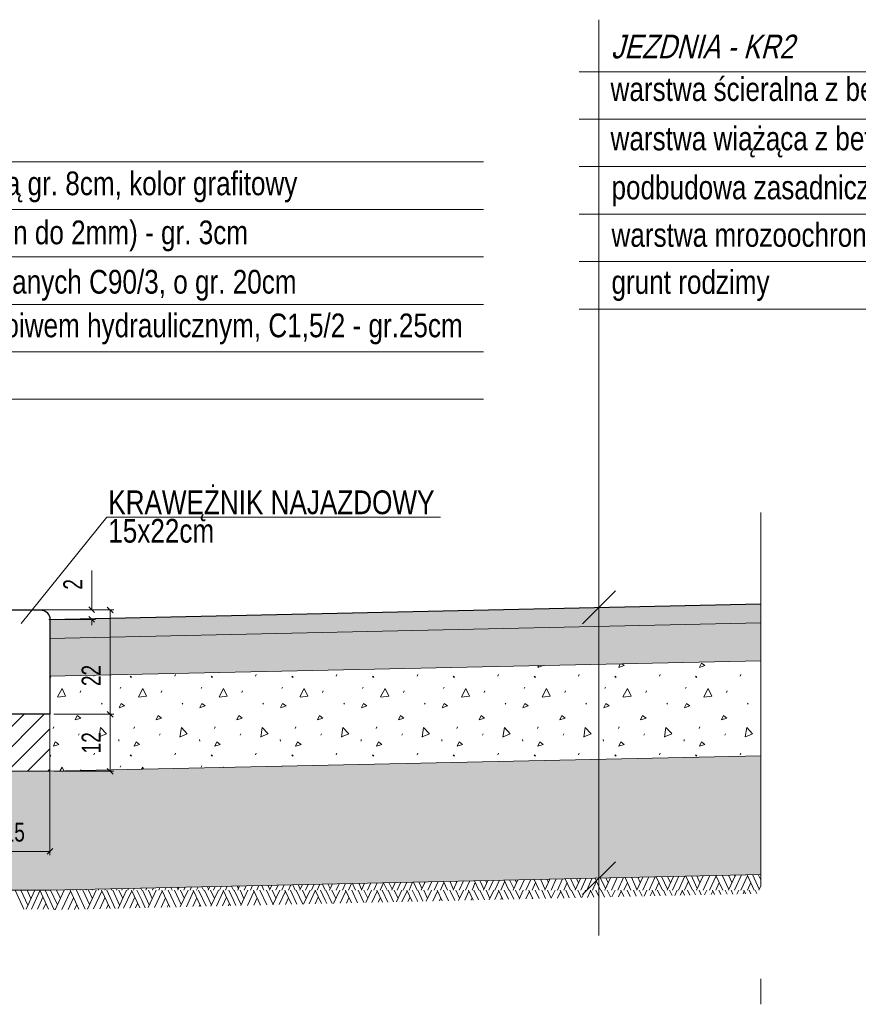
# Model space of a CAD drawing. Header units: centimetres. Extents: x 18523 to 20440, y 3406 to 4072.
# Tile 12 of 14: x 19887 to 20063, y 3657 to 3864. Entities that reach past the tile are written whole.
import ezdxf
from ezdxf.enums import TextEntityAlignment as Align

# ---------------------------------------------------------------- set-up
doc = ezdxf.new("R2010")
doc.units = ezdxf.units.CM
doc.header["$MEASUREMENT"] = 0
doc.linetypes.add('DGN Style 2', pattern=[49.10012, 29.460072, -19.640048])
doc.layers.get('Defpoints').update_dxf_attribs({"lineweight": 0})
for name, color, linetype, lineweight in [('ARANŻACJA', 7, 'Continuous', 0), ('M_opisy', 7, 'Continuous', 0), ('OPISY', 7, 'Continuous', 0), ('RYNNY', 7, 'Continuous', 0), ('WYMIAROWANIE', 7, 'Continuous', 0), ('ŻELBET', 7, 'Continuous', 0)]:
    doc.layers.add(name, color=color, linetype=linetype, lineweight=lineweight)
doc.styles.add('Style-Arial Narrow', font='ARIALN.TTF')
doc.styles.add('Style-Arial Narrow I 0.26180', font='ARIALN.TTF', dxfattribs={"oblique": 14.999978})
doc.styles.add('Style-arialn', font='arialn.shx')
doc.dimstyles.get("Standard").update_dxf_attribs({"dimtxt": 9999.96, "dimasz": 9999.96, "dimexe": 4999.98, "dimexo": 4999.98, "dimgap": 4999.98, "dimtad": 0, "dimtih": 1, "dimtoh": 1, "dimdec": 0, "dimlfac": 0.01, "dimzin": 11, "dimdsep": 46, "dimtxsty": 'Style-arialn', "dimblk": 'TerminatorOpen_0.5', "dimcen": 9, "dimadec": 4, "dimazin": 3, "dimtfac": 1, "dimtdec": 0, "dimtofl": 0, "dimtmove": 0, "dimatfit": 1, "dimldrblk": 'TerminatorOpen_0.5', "dimfxl": 1, "dimfrac": 2, "dimtolj": 1, "dimtzin": 11, "dimarcsym": 0})

# ---------------------------------------------------------------- blocks, each defined once
blk = doc.blocks.new('_Oblique')
at = {"color": 0, "linetype": 'ByBlock', "lineweight": -2}
blk.add_line((0.5, 0.5), (-0.5, -0.5), dxfattribs=at)
blk = doc.blocks.new('*D26')
at = {"layer": 'Defpoints', "color": 0, "linetype": 'Continuous', "lineweight": 13, "transparency": 16777216}
for p in [(19893.06, 3718.01), (19905.76, 3718.01), (19893.06, 3706)]:
    blk.add_point(p, dxfattribs=at)
at = {"layer": 'WYMIAROWANIE', "color": 7, "linetype": 'Continuous', "lineweight": 0, "transparency": 16777216}
for p, q in [((19893.86, 3718.01), (19906.56, 3718.01)), ((19893.86, 3706), (19906.56, 3706))]:
    blk.add_line(p, q, dxfattribs=at)
at = {"layer": 'WYMIAROWANIE', "color": 0, "linetype": 'Continuous', "lineweight": 0, "transparency": 16777216}
blk.add_line((19905.76, 3706), (19905.76, 3718.01), dxfattribs=at)
at = {"layer": 'WYMIAROWANIE', "color": 0, "linetype": 'Continuous', "lineweight": 0, "transparency": 16777216, "xscale": 1.2, "yscale": 1.2, "zscale": 1.2}
for p, rotation in [((19905.76, 3718.01), 90), ((19905.76, 3706), 270)]:
    blk.add_blockref('_Oblique', p, dxfattribs=dict(at, rotation=rotation))
at = {"layer": 'WYMIAROWANIE', "color": 0, "linetype": 'Continuous', "lineweight": 0, "transparency": 16777216, "insert": (19901.75, 3712.01), "char_height": 4, "attachment_point": 5, "rotation": 90, "style": 'Style-Arial Narrow'}
blk.add_mtext('\\A1;\\H1x;\\W0.875;12', dxfattribs=at)
blk = doc.blocks.new('TerminatorOpen_0.5')
at = {"color": 0, "linetype": 'ByBlock', "lineweight": -2}
for q in [(-1, 0.25), (-1, 0), (-1, -0.25)]:
    blk.add_line((0, 0), q, dxfattribs=at)
blk = doc.blocks.new('*D25')
at = {"layer": 'Defpoints', "color": 0, "linetype": 'Continuous', "lineweight": 13, "transparency": 16777216}
for p in [(19889.06, 3740.01), (19905.76, 3740.01), (19893.06, 3718.01)]:
    blk.add_point(p, dxfattribs=at)
at = {"layer": 'WYMIAROWANIE', "color": 7, "linetype": 'Continuous', "lineweight": 0, "transparency": 16777216}
for p, q in [((19889.86, 3740.01), (19906.56, 3740.01)), ((19893.86, 3718.01), (19906.56, 3718.01))]:
    blk.add_line(p, q, dxfattribs=at)
at = {"layer": 'WYMIAROWANIE', "color": 0, "linetype": 'Continuous', "lineweight": 0, "transparency": 16777216}
blk.add_line((19905.76, 3718.01), (19905.76, 3740.01), dxfattribs=at)
at = {"layer": 'WYMIAROWANIE', "color": 0, "linetype": 'Continuous', "lineweight": 0, "transparency": 16777216, "xscale": 1.2, "yscale": 1.2, "zscale": 1.2}
for p, rotation in [((19905.76, 3740.01), 90), ((19905.76, 3718.01), 270)]:
    blk.add_blockref('_Oblique', p, dxfattribs=dict(at, rotation=rotation))
at = {"layer": 'WYMIAROWANIE', "color": 0, "linetype": 'Continuous', "lineweight": 0, "transparency": 16777216, "insert": (19901.75, 3726.18), "char_height": 4, "attachment_point": 5, "rotation": 90, "style": 'Style-Arial Narrow'}
blk.add_mtext('\\A1;\\H1x;\\W0.875;22', dxfattribs=at)
blk = doc.blocks.new('*D30')
at = {"layer": 'Defpoints', "color": 0, "linetype": 'Continuous', "lineweight": 13, "transparency": 16777216}
for p in [(19878.06, 3714.01), (19893.06, 3714.01), (19893.06, 3689.12)]:
    blk.add_point(p, dxfattribs=at)
at = {"layer": 'WYMIAROWANIE', "color": 7, "linetype": 'Continuous', "lineweight": 0, "transparency": 16777216}
for p, q in [((19878.06, 3713.21), (19878.06, 3688.32)), ((19893.06, 3713.21), (19893.06, 3688.32))]:
    blk.add_line(p, q, dxfattribs=at)
at = {"layer": 'WYMIAROWANIE', "color": 0, "linetype": 'Continuous', "lineweight": 0, "transparency": 16777216}
blk.add_line((19878.06, 3689.12), (19893.06, 3689.12), dxfattribs=at)
at = {"layer": 'WYMIAROWANIE', "color": 0, "linetype": 'Continuous', "lineweight": 0, "transparency": 16777216, "xscale": 1.2, "yscale": 1.2, "zscale": 1.2, "rotation": 180}
blk.add_blockref('_Oblique', (19878.06, 3689.12), dxfattribs=at)
at = {"layer": 'WYMIAROWANIE', "color": 0, "linetype": 'Continuous', "lineweight": 0, "transparency": 16777216, "xscale": 1.2, "yscale": 1.2, "zscale": 1.2}
blk.add_blockref('_Oblique', (19893.06, 3689.12), dxfattribs=at)
at = {"layer": 'WYMIAROWANIE', "color": 0, "linetype": 'Continuous', "lineweight": 0, "transparency": 16777216, "insert": (19885.56, 3693.16), "char_height": 4, "attachment_point": 5, "style": 'Style-Arial Narrow'}
blk.add_mtext('\\A1;\\H1x;\\W0.875;15', dxfattribs=at)
blk = doc.blocks.new('*D33')
at = {"layer": 'Defpoints', "color": 0, "linetype": 'Continuous', "lineweight": 13, "transparency": 16777216}
for p in [(19888.59, 3740.02), (19901.89, 3740.02), (19892.06, 3738.01)]:
    blk.add_point(p, dxfattribs=at)
at = {"layer": 'WYMIAROWANIE', "color": 0, "linetype": 'Continuous', "lineweight": 0, "transparency": 16777216}
for p, q in [((19901.89, 3740.02), (19901.89, 3748.33)), ((19901.89, 3738.01), (19901.89, 3736.81))]:
    blk.add_line(p, q, dxfattribs=at)
at = {"layer": 'WYMIAROWANIE', "color": 7, "linetype": 'Continuous', "lineweight": 0, "transparency": 16777216}
for p, q in [((19889.39, 3740.02), (19902.69, 3740.02)), ((19892.86, 3738.01), (19902.69, 3738.01))]:
    blk.add_line(p, q, dxfattribs=at)
at = {"layer": 'WYMIAROWANIE', "color": 0, "linetype": 'Continuous', "lineweight": 0, "transparency": 16777216, "xscale": 1.2, "yscale": 1.2, "zscale": 1.2}
for p, rotation in [((19901.89, 3740.02), 270), ((19901.89, 3738.01), 90)]:
    blk.add_blockref('_Oblique', p, dxfattribs=dict(at, rotation=rotation))
at = {"layer": 'WYMIAROWANIE', "color": 0, "linetype": 'Continuous', "lineweight": 0, "transparency": 16777216, "insert": (19897.88, 3745.38), "char_height": 4, "attachment_point": 5, "rotation": 90, "style": 'Style-Arial Narrow'}
blk.add_mtext('\\A1;\\H1x;\\W0.875;2', dxfattribs=at)

msp = doc.modelspace()

# ---------------------------------------------------------------- hatches: boundary and pattern name
at = {"layer": 'RYNNY', "linetype": 'Continuous', "lineweight": 0}
h = msp.add_hatch(dxfattribs=at)
h.set_pattern_fill('HATCH', scale=0.1, style=0, pattern_type=2)
h.set_pattern_definition([(45, (19885.753, 3733.09), (-2.12132, 2.12132), [])])
h.paths.add_polyline_path([(19863.06, 3706.01), (19863.06, 3730.34), (19878.06, 3730.01), (19878.06, 3718.01), (19893.06, 3718.01), (19893.06, 3706)])
at = {"layer": 'WYMIAROWANIE', "linetype": 'Continuous', "lineweight": 0}
h = msp.add_hatch(dxfattribs=at)
h.set_pattern_fill('CONCR3', style=0, pattern_type=2)
h.set_pattern_definition([(303.49734, (19894.34398, 3739.457), (-3.82640012, 6.0707254), [0.025946, -24.24012]), (66.74427, (19894.74678, 3739.76985), (-1.91320012, -4.04715016), [0.035456, -24.192336]), (66.74427, (19894.18575, 3738.35645), (-1.91320012, -4.04715016), [0.035433, -24.19236]), (66.74427, (19893.85846, 3738.77365), (-1.91320012, -4.04715016), [0.03541, -24.192382]), (275.99696, (19894.71353, 3738.68332), (-1.91319966, 16.18860022), [0.032575, -18.279816]), (66.74427, (19893.8944, 3739.68715), (-1.91320012, -4.04715016), [0.035433, -24.19236]), (66.74427, (19893.3118, 3738.92112), (-1.91320012, -4.04715016), [0.0354, -24.192392]), (303.49734, (19893.25063, 3740.02825), (-3.82640012, 6.0707254), [0.025925, -24.24014]), (303.49734, (19894.959, 3740.03647), (-3.82640012, 6.0707254), [0.02596, -24.240106]), (303.49734, (19893.49188, 3739.64513), (-3.82640012, 6.0707254), [0.025925, -24.24014]), (303.49734, (19894.35748, 3738.84335), (-3.82640012, 6.0707254), [0.025946, -24.24012]), (303.49734, (19893.84663, 3739.16265), (-3.82640012, 6.0707254), [0.02594, -24.240127]), (303.49734, (19893.36415, 3738.58792), (-3.82640012, 6.0707254), [0.025925, -24.24014]), (303.49734, (19894.769, 3739.41808), (-3.82640012, 6.0707254), [0.02596, -24.240106])])
h.paths.add_polyline_path([(19893.06, 3738.01), (19893.07, 3734.01), (20042.81, 3737.28), (20042.81, 3741.28)], flags=0)
h = msp.add_hatch(dxfattribs=at)
h.set_pattern_fill('CONCR2', style=0, pattern_type=2)
h.set_pattern_definition([(64.1865, (19894.34382, 3735.96476), (-3.9999998, -7.3506), [0.246224, -36.49795]), (323.0654, (19894.45104, 3736.18642), (-24.00000025, 18.3764999), [0.22122, -54.825435]), (197.0285, (19894.6279, 3736.0535), (-4, 6e-07), [0.29758, -12.25264]), (82.25285, (19895.6, 3735.05136), (-3.9999995, -25.7271), [0.51236, -29.16088]), (314.05126, (19895.6691, 3735.55905), (-3.99999984, 3.6753002), [0.45819, -45.565]), (204.6746, (19895.9877, 3735.2297), (-4, -3.6753), [0.417925, -8.38593]), (61.4461, (19893.4096, 3737.159), (-4, -3.6753), [0.51238, -7.85609]), (293.52535, (19893.6545, 3737.6091), (-4, 7.3505995), [0.4525, -19.589845]), (184.7748, (19893.83515, 3737.19423), (-39.99999995, -3.6753003), [0.41811, -43.73512]), (303.14486, (19895.7185, 3736.83046), (-8.0000002, 11.0258998), [0.06404, -21.88353]), (66.47465, (19896.713, 3737.603), (-4, -11.0259005), [0.08756, -19.95479]), (66.47465, (19895.3277, 3734.1132), (-4, -11.0259005), [0.08747, -19.95488]), (66.47465, (19894.5196, 3735.1432), (-4, -11.0259005), [0.08756, -19.95479]), (276.21132, (19896.61622, 3735.97856), (-1e-07, -3.6753005), [0.08039, -36.88963]), (66.47465, (19894.6084, 3737.3988), (-4, -11.0259005), [0.08747, -19.95488]), (66.47465, (19893.1699, 3735.5073), (-4, -11.0259005), [0.08752, -19.95483]), (64.1865, (19893.18762, 3734.57486), (-3.9999998, -7.3506), [0.24627, -36.497906]), (323.0654, (19893.29486, 3734.79656), (-24.00000025, 18.3764999), [0.22131, -54.82535]), (197.0285, (19893.4718, 3734.6636), (-4, 6e-07), [0.29766, -12.252555]), (64.1865, (19896.65092, 3736.59956), (-3.9999998, -7.3506), [0.24622, -36.49795]), (323.0654, (19896.75814, 3736.82122), (-24.00000025, 18.3764999), [0.22122, -54.825435]), (197.0285, (19896.935, 3736.6883), (-4, 6e-07), [0.29758, -12.25264]), (303.14486, (19893.9765, 3734.28696), (-8.0000002, 11.0258998), [0.06404, -21.88353]), (304.2242, (19896.78032, 3734.51296), (-11.9999997, 18.3765), [0.0641, -35.49573])])
h.paths.add_polyline_path([(19893.07, 3734.01), (19893.06, 3726.01), (20042.81, 3729.28), (20042.81, 3737.28)], flags=0)
h = msp.add_hatch(dxfattribs=at)
h.set_pattern_fill('CONCRT', style=0, pattern_type=2)
h.set_pattern_definition([(65.009, (19898.3601, 3733.4122), (-17.015, -33.1852), [0.9851, -200.3872]), (322.8208, (19898.7763, 3734.305), (-85.075, 66.3704), [0.8989, -191.3008]), (198.007, (19899.4925, 3733.762), (-34.03, -16.5926), [1.1851, -52.489]), (81.6658, (19903.385, 3729.7584), (-17.015, -99.5556), [2.0496, -115.3382]), (312.9914, (19903.682, 3731.7864), (-153.135, 165.926), [1.8162, -247.7115]), (203.9059, (19904.9204, 3730.4579), (-153.135001, -66.370399), [1.65204, -203.0761]), (62.8545, (19894.6235, 3738.189), (-17.015, -16.5926), [2.0497, -35.2433]), (294.5015, (19895.5587, 3740.0131), (-17.015, 33.1852), [1.8496, -162.262]), (185.0662, (19896.3258, 3738.33), (-17.015, -4e-07), [1.6727, -186.22636]), (303.127, (19903.8588, 3736.8749), (-85.075, 132.7408), [0.2562, -217.6865]), (66.2754, (19907.837, 3739.965), (-34.03, -82.963), [0.3499, -126.5201]), (66.2754, (19902.296, 3726.0056), (-34.03, -82.963), [0.3499, -126.5201]), (66.2754, (19899.0635, 3730.126), (-34.03, -82.963), [0.3499, -126.5201]), (276.5002, (19907.5086, 3729.2337), (-2e-07, -16.5926), [0.3216, -149.978]), (66.2754, (19899.4187, 3739.1482), (-34.03, -82.963), [0.3499, -126.5201]), (66.2754, (19893.6644, 3731.5823), (-34.03, -82.963), [0.3499, -126.5201]), (65.009, (19893.7355, 3727.8526), (-17.015, -33.1852), [0.9851, -200.3872]), (322.8208, (19894.1517, 3728.7454), (-85.075, 66.3704), [0.8989, -191.3008]), (198.007, (19894.868, 3728.202), (-34.03, -16.5926), [1.1851, -52.489]), (65.009, (19907.5885, 3735.9513), (-17.015, -33.1852), [0.9851, -200.3872]), (322.8208, (19908.0047, 3736.8441), (-85.075, 66.3704), [0.8989, -191.3008]), (198.007, (19908.721, 3736.301), (-34.03, -16.5926), [1.1851, -52.489]), (303.127, (19893.0602, 3742.5172), (-85.075, 132.7408), [0.2562, -217.6865]), (303.127, (19909.9331, 3742.5982), (-85.075, 132.7408), [0.2562, -217.6865])])
h.paths.add_polyline_path([(19893.06, 3726.01), (19893.06, 3706), (20042.81, 3709.27), (20042.81, 3729.28)], flags=0)
h = msp.add_hatch(dxfattribs=at)
h.set_pattern_fill('CONCR3', style=0, pattern_type=2)
h.set_pattern_definition([(303.49734, (19730.64957, 3711.16495), (-7.65279968, 12.14144997), [0.05189, -48.48024]), (66.74427, (19731.45517, 3711.79065), (-3.82640024, -8.0943003), [0.07091, -48.38467]), (66.74427, (19730.33312, 3708.96385), (-3.82640024, -8.0943003), [0.070866, -48.38472]), (66.74427, (19729.67852, 3709.79825), (-3.82640024, -8.0943003), [0.07082, -48.384764]), (275.99696, (19731.38867, 3709.6176), (-3.8264003, 32.3772003), [0.06515, -36.55963]), (66.74427, (19729.75042, 3711.62525), (-3.82640024, -8.0943003), [0.070866, -48.38472]), (66.74427, (19728.58522, 3710.0932), (-3.82640024, -8.0943003), [0.0708, -48.384784]), (303.49734, (19728.46287, 3712.30745), (-7.65279968, 12.14144997), [0.05185, -48.48028]), (303.49734, (19731.87962, 3712.3239), (-7.65279968, 12.14144997), [0.05192, -48.48021]), (303.49734, (19728.94537, 3711.5412), (-7.65279968, 12.14144997), [0.05185, -48.48028]), (303.49734, (19730.67657, 3709.93765), (-7.65279968, 12.14144997), [0.05189, -48.48024]), (303.49734, (19729.65487, 3710.57625), (-7.65279968, 12.14144997), [0.05188, -48.480254]), (303.49734, (19728.68992, 3709.4268), (-7.65279968, 12.14144997), [0.05185, -48.48028]), (303.49734, (19731.49962, 3711.0871), (-7.65279968, 12.14144997), [0.05192, -48.48021])])
h.paths.add_polyline_path([(19728.08, 3708.28), (19863.06, 3705.33), (19863.06, 3706.01), (19893.06, 3706), (20042.81, 3709.27), (20042.81, 3684.26), (19893.06, 3680.99), (19863.06, 3680.99), (19728.08, 3683.94)], flags=0)

# ---------------------------------------------------------------- linework, layer by layer
at = {"layer": 'ARANŻACJA', "color": 7, "linetype": 'Continuous', "lineweight": 0}
for p, q in [((20008.74, 3671.38), (20008.74, 3864.34)), ((20004.56, 3853.38), (20244.87, 3853.38)), ((20004.56, 3843.38), (20244.87, 3843.38)), ((19749.12, 3834.37), (19984.39, 3834.37)), ((20004.56, 3833.38), (20244.87, 3833.38)), ((19749.12, 3824.37), (19984.39, 3824.37)), ((20004.56, 3823.38), (20244.87, 3823.38)), ((19749.12, 3814.37), (19984.39, 3814.37)), ((20004.56, 3813.38), (20244.87, 3813.38)), ((19749.12, 3804.37), (19984.39, 3804.37)), ((20004.56, 3803.38), (20244.87, 3803.38)), ((19749.12, 3794.37), (19984.39, 3794.37)), ((19749.12, 3784.37), (19984.39, 3784.37))]:
    msp.add_line(p, q, dxfattribs=at)
at = {"layer": 'ARANŻACJA', "color": 7, "linetype": 'Continuous', "lineweight": 30, "ltscale": 100}
for p, q in [((20012.19, 3743.99), (20005.29, 3737.09)), ((20012.19, 3686.93), (20005.29, 3680.03))]:
    msp.add_line(p, q, dxfattribs=at)
at = {"layer": 'OPISY', "color": 7, "linetype": 'Continuous', "lineweight": 30, "ltscale": 100}
for p, q in [((19878.06, 3740.01), (19891.06, 3740.01)), ((19893.06, 3738.01), (19893.06, 3718.01)), ((19893.06, 3718.01), (19878.06, 3718.01))]:
    msp.add_line(p, q, dxfattribs=at)
at = {"layer": 'OPISY', "color": 7, "linetype": 'Continuous', "lineweight": 30, "ltscale": 100, "extrusion": (0, 0, -1)}
msp.add_arc((-19891.06, 3738.01), 2, 90, 180, dxfattribs=at)
at = {"layer": 'RYNNY', "color": 7, "linetype": 'Continuous', "lineweight": 13, "ltscale": 100}
for p, q in [((19893.07, 3734.01), (20042.81, 3737.28)), ((19893.06, 3726.01), (20042.81, 3729.28)), ((19893.06, 3706), (20042.81, 3709.27)), ((19893.06, 3680.99), (20042.81, 3684.26)), ((19893.06, 3680.99), (19863.06, 3680.99))]:
    msp.add_line(p, q, dxfattribs=at)
at = {"layer": 'RYNNY', "color": 7, "linetype": 'Continuous', "lineweight": 13, "flags": 128}
msp.add_lwpolyline([(19863.06, 3706.01), (19863.06, 3730.34), (19878.06, 3730.01), (19878.06, 3718.01), (19893.06, 3718.01), (19893.06, 3706)], close=True, dxfattribs=at)
at = {"layer": 'WYMIAROWANIE', "color": 7, "linetype": 'Continuous', "lineweight": 0}
for p, q in [((20023.08, 3680.99), (20024.41, 3683.86)), ((20024.24, 3680.99), (20025.57, 3683.89)), ((20025.51, 3680.99), (20026.84, 3683.92)), ((20028.42, 3680.99), (20027.07, 3683.92)), ((20028.42, 3683.48), (20028.2, 3683.95)), ((20029.31, 3680.99), (20030.7, 3684)), ((20030.02, 3682.52), (20029.34, 3683.97)), ((20030.64, 3683.86), (20030.58, 3684)), ((20030.7, 3680.99), (20032.11, 3684.03)), ((20032.02, 3680.99), (20033.42, 3684.01)), ((20034.82, 3680.99), (20033.39, 3684.06)), ((20036.09, 3681.12), (20034.72, 3684.09)), ((20036.03, 3680.99), (20037.49, 3684.15)), ((20036.75, 3682.57), (20036.04, 3684.12)), ((20037.36, 3683.92), (20037.26, 3684.14)), ((20037.32, 3680.99), (20038.79, 3684.18)), ((20038.64, 3680.99), (20040.03, 3684.01)), ((20041.44, 3680.99), (20039.94, 3684.2)), ((20042.49, 3681.14), (20041.06, 3684.23)), ((20042.81, 3683.13), (20042.3, 3684.25)), ((19928.82, 3680.99), (19929.18, 3681.78)), ((19930.05, 3680.99), (19930.42, 3681.81)), ((19931.73, 3680.99), (19931.35, 3681.83)), ((19932.76, 3681.28), (19932.49, 3681.86)), ((19932.63, 3680.99), (19933.03, 3681.87)), ((19934.01, 3680.99), (19934.43, 3681.9)), ((19935.34, 3680.99), (19935.77, 3681.93)), ((19936.65, 3680.99), (19937.09, 3681.96)), ((19938.14, 3680.99), (19937.68, 3681.97)), ((19939.41, 3681.12), (19939, 3682)), ((19939.35, 3680.99), (19939.82, 3682.02)), ((19940.63, 3680.99), (19941.12, 3682.04)), ((19941.96, 3680.99), (19942.45, 3682.07)), ((19943.31, 3680.99), (19943.82, 3682.1)), ((19944.76, 3680.99), (19944.23, 3682.11)), ((19945.81, 3681.14), (19945.34, 3682.14)), ((19945.74, 3680.99), (19946.27, 3682.16)), ((19946.89, 3680.99), (19947.44, 3682.18)), ((19948.16, 3680.99), (19948.71, 3682.21)), ((19949.38, 3680.99), (19949.95, 3682.24)), ((19951.07, 3680.99), (19950.49, 3682.25)), ((19952.1, 3681.28), (19951.63, 3682.27)), ((19951.97, 3680.99), (19952.57, 3682.29)), ((19953.35, 3680.99), (19953.97, 3682.32)), ((19954.68, 3680.99), (19955.31, 3682.35)), ((19955.99, 3680.99), (19956.63, 3682.38)), ((19957.47, 3680.99), (19956.82, 3682.39)), ((19958.74, 3681.12), (19958.14, 3682.42)), ((19958.68, 3680.99), (19959.35, 3682.44)), ((19959.97, 3680.99), (19960.65, 3682.47)), ((19961.29, 3680.99), (19961.99, 3682.5)), ((19962.65, 3680.99), (19963.35, 3682.53)), ((19964.09, 3680.99), (19963.37, 3682.53)), ((19965.14, 3681.14), (19964.49, 3682.55)), ((19965.07, 3680.99), (19965.81, 3682.58)), ((19965.77, 3682.48), (19965.72, 3682.58)), ((19966.23, 3680.99), (19966.97, 3682.61)), ((19967.5, 3680.99), (19968.25, 3682.64)), ((19968.72, 3680.99), (19969.48, 3682.66)), ((19970.41, 3680.99), (19969.63, 3682.67)), ((19971.43, 3681.28), (19970.77, 3682.69)), ((19971.3, 3680.99), (19972.1, 3682.72)), ((19972.01, 3682.52), (19971.92, 3682.72)), ((19972.69, 3680.99), (19973.5, 3682.75)), ((19974.01, 3680.99), (19974.84, 3682.78)), ((19975.33, 3680.99), (19976.06, 3682.6)), ((19976.81, 3680.99), (19975.97, 3682.81)), ((19978.08, 3681.12), (19977.29, 3682.83)), ((19978.02, 3680.99), (19978.89, 3682.87)), ((19978.74, 3682.57), (19978.61, 3682.86)), ((19979.31, 3680.99), (19980.19, 3682.9)), ((19980.63, 3680.99), (19981.52, 3682.93)), ((19981.99, 3680.99), (19982.69, 3682.55)), ((19983.43, 3680.99), (19982.51, 3682.95)), ((19984.48, 3681.14), (19983.63, 3682.97)), ((19984.41, 3680.99), (19985.34, 3683.01)), ((19985.1, 3682.48), (19984.86, 3683)), ((19985.56, 3680.99), (19986.51, 3683.04)), ((19986.83, 3680.99), (19987.78, 3683.06)), ((19988.06, 3680.99), (19988.89, 3682.83)), ((19989.75, 3680.99), (19988.78, 3683.09)), ((19990.77, 3681.28), (19989.92, 3683.11)), ((19990.64, 3680.99), (19991.64, 3683.15)), ((19991.35, 3682.52), (19991.06, 3683.13)), ((19992.02, 3680.99), (19993.04, 3683.18)), ((19993.35, 3680.99), (19994.38, 3683.21)), ((19994.66, 3680.99), (19995.4, 3682.6)), ((19996.15, 3680.99), (19995.11, 3683.22)), ((19997.42, 3681.12), (19996.43, 3683.25)), ((19997.36, 3680.99), (19998.42, 3683.3)), ((19998.08, 3682.57), (19997.75, 3683.28)), ((19998.64, 3680.99), (19999.72, 3683.32)), ((19999.97, 3680.99), (20001.05, 3683.35)), ((20001.32, 3680.99), (20002.03, 3682.55)), ((20002.77, 3680.99), (20001.65, 3683.37)), ((20003.82, 3681.14), (20002.77, 3683.39)), ((20003.75, 3680.99), (20004.87, 3683.44)), ((20004.44, 3682.48), (20004.01, 3683.42)), ((20004.9, 3680.99), (20006.04, 3683.46)), ((20006.17, 3680.99), (20007.31, 3683.49)), ((20007.4, 3680.99), (20008.23, 3682.83)), ((20009.08, 3680.99), (20007.92, 3683.5)), ((20009.08, 3683.48), (20009.06, 3683.53)), ((20010.11, 3681.28), (20009.08, 3683.48)), ((20009.98, 3680.99), (20011.17, 3683.57)), ((20010.68, 3682.52), (20010.2, 3683.55)), ((20011.36, 3680.99), (20012.58, 3683.6)), ((20012.69, 3680.99), (20013.91, 3683.63)), ((20014, 3680.99), (20014.73, 3682.6)), ((20015.48, 3680.99), (20014.25, 3683.64)), ((20016.75, 3681.12), (20015.57, 3683.67)), ((20016.7, 3680.99), (20017.96, 3683.72)), ((20017.42, 3682.57), (20016.9, 3683.7)), ((20017.98, 3680.99), (20019.26, 3683.75)), ((20019.31, 3680.99), (20020.58, 3683.78)), ((20020.66, 3680.99), (20021.37, 3682.55)), ((20022.1, 3680.99), (20020.8, 3683.78)), ((20023.16, 3681.14), (20021.92, 3683.81)), ((20023.78, 3682.48), (20023.15, 3683.84)), ((20026.73, 3680.99), (20027.57, 3682.83)), ((20029.44, 3681.28), (20028.42, 3683.48)), ((20033.34, 3680.99), (20034.07, 3682.6)), ((20040, 3680.99), (20040.7, 3682.55)), ((20042.42, 3680.99), (20042.81, 3681.85)), ((19887.56, 3676.99), (19885.71, 3680.98)), ((19888.42, 3677.82), (19886.96, 3680.98)), ((19888.03, 3676.99), (19889.87, 3680.99)), ((19889.07, 3679.22), (19888.26, 3680.98)), ((19889.18, 3676.99), (19890.95, 3680.84)), ((19892.76, 3676.99), (19890.91, 3680.98)), ((19893.06, 3678.82), (19892.07, 3680.98)), ((19894.66, 3677.87), (19893.2, 3680.98)), ((19893.95, 3680.99), (19893.96, 3681.01)), ((19894.18, 3676.82), (19896.1, 3680.98)), ((19895.28, 3679.21), (19894.47, 3680.98)), ((19895.34, 3680.99), (19895.36, 3681.05)), ((19895.58, 3676.86), (19897.4, 3680.76)), ((19896.67, 3680.99), (19896.7, 3681.07)), ((19899.18, 3676.94), (19897.3, 3680.98)), ((19897.98, 3680.99), (19898.03, 3681.1)), ((19900.5, 3676.97), (19898.64, 3680.98)), ((19899.46, 3680.99), (19899.4, 3681.13)), ((19901.39, 3677.91), (19899.98, 3680.98)), ((19900.67, 3680.99), (19900.75, 3681.16)), ((19900.73, 3681.12), (19900.71, 3681.16)), ((19900.97, 3676.98), (19902.82, 3680.98)), ((19902, 3679.26), (19901.22, 3680.98)), ((19901.96, 3680.99), (19902.05, 3681.19)), ((19902.27, 3677.01), (19904, 3680.75)), ((19903.28, 3680.99), (19903.39, 3681.22)), ((19905.73, 3677.09), (19903.9, 3680.98)), ((19904.64, 3680.99), (19904.76, 3681.25)), ((19906.84, 3677.12), (19905.04, 3680.98)), ((19906.08, 3680.99), (19905.95, 3681.28)), ((19907.75, 3677.82), (19906.3, 3680.98)), ((19907.13, 3681.14), (19907.06, 3681.3)), ((19907.06, 3680.99), (19907.2, 3681.3)), ((19907.43, 3677.13), (19909.21, 3680.99)), ((19908.4, 3679.22), (19907.6, 3680.98)), ((19908.22, 3680.99), (19908.37, 3681.33)), ((19908.59, 3677.16), (19910.29, 3680.84)), ((19909.48, 3680.99), (19909.65, 3681.36)), ((19911.98, 3677.23), (19910.25, 3680.98)), ((19910.71, 3680.99), (19910.89, 3681.38)), ((19912.4, 3678.82), (19911.4, 3680.98)), ((19912.4, 3680.99), (19912.2, 3681.41)), ((19914, 3677.87), (19912.54, 3680.98)), ((19913.29, 3680.99), (19913.5, 3681.44)), ((19913.42, 3681.28), (19913.35, 3681.44)), ((19913.73, 3677.28), (19915.44, 3680.98)), ((19914.62, 3679.21), (19913.81, 3680.98)), ((19914.68, 3680.99), (19914.9, 3681.47)), ((19915.13, 3677.31), (19916.74, 3680.76)), ((19916, 3680.99), (19916.24, 3681.5)), ((19918.31, 3677.38), (19916.64, 3680.98)), ((19917.31, 3680.99), (19917.56, 3681.53)), ((19919.63, 3677.41), (19917.98, 3680.98)), ((19918.8, 3680.99), (19918.54, 3681.55)), ((19920.73, 3677.91), (19919.32, 3680.98)), ((19920.07, 3681.12), (19919.86, 3681.58)), ((19920.01, 3680.99), (19920.29, 3681.59)), ((19920.52, 3677.43), (19922.16, 3680.98)), ((19921.34, 3679.26), (19920.56, 3680.98)), ((19921.29, 3680.99), (19921.58, 3681.62)), ((19921.82, 3677.46), (19923.34, 3680.75)), ((19922.62, 3680.99), (19922.92, 3681.65)), ((19924.86, 3677.53), (19923.24, 3680.98)), ((19923.98, 3680.99), (19924.29, 3681.68)), ((19925.97, 3677.56), (19924.38, 3680.98)), ((19925.42, 3680.99), (19925.09, 3681.69)), ((19927.09, 3677.82), (19925.63, 3680.98)), ((19926.47, 3681.14), (19926.2, 3681.72)), ((19926.4, 3680.99), (19926.74, 3681.73)), ((19927.74, 3679.22), (19926.93, 3680.98)), ((19926.97, 3677.58), (19928.55, 3680.99)), ((19927.55, 3680.99), (19927.9, 3681.76)), ((19928.14, 3677.61), (19929.63, 3680.84)), ((19931.11, 3677.68), (19929.59, 3680.98)), ((19931.73, 3678.82), (19930.74, 3680.98)), ((19933.33, 3677.87), (19931.88, 3680.98)), ((19933.95, 3679.21), (19933.15, 3680.98)), ((19933.27, 3677.73), (19934.78, 3680.98)), ((19934.68, 3677.76), (19936.07, 3680.76)), ((19937.44, 3677.82), (19935.97, 3680.98)), ((19938.76, 3677.86), (19937.31, 3680.98)), ((19940.07, 3677.91), (19938.66, 3680.98)), ((19940.67, 3679.26), (19939.9, 3680.98)), ((19940.06, 3677.89), (19941.5, 3680.98)), ((19941.36, 3677.92), (19942.68, 3680.75)), ((19943.99, 3677.98), (19942.58, 3680.98)), ((19945.1, 3678), (19943.72, 3680.98)), ((19946.33, 3678.03), (19944.97, 3680.98)), ((19947.08, 3679.22), (19946.27, 3680.98)), ((19946.52, 3678.03), (19947.88, 3680.99)), ((19947.69, 3678.06), (19948.97, 3680.84)), ((19950.25, 3678.12), (19948.92, 3680.98)), ((19951.07, 3678.82), (19950.08, 3680.98)), ((19952.53, 3678.17), (19951.22, 3680.98)), ((19953.29, 3679.21), (19952.48, 3680.98)), ((19952.82, 3678.18), (19954.11, 3680.98)), ((19954.22, 3678.21), (19955.41, 3680.76)), ((19956.57, 3678.27), (19955.31, 3680.98)), ((19957.89, 3678.3), (19956.65, 3680.98)), ((19959.21, 3678.33), (19957.99, 3680.98)), ((19960.01, 3679.26), (19959.23, 3680.98)), ((19959.61, 3678.34), (19960.83, 3680.98)), ((19960.91, 3678.37), (19962.02, 3680.75)), ((19963.12, 3678.42), (19961.91, 3680.98)), ((19964.23, 3678.45), (19963.05, 3680.98)), ((19965.46, 3678.47), (19964.31, 3680.98)), ((19966.41, 3679.22), (19965.61, 3680.98)), ((19966.06, 3678.49), (19967.22, 3680.99)), ((19967.23, 3678.51), (19968.3, 3680.84)), ((19969.38, 3678.56), (19968.26, 3680.98)), ((19970.41, 3678.82), (19969.41, 3680.98)), ((19971.66, 3678.62), (19970.55, 3680.98)), ((19972.63, 3679.21), (19971.82, 3680.98)), ((19972.36, 3678.63), (19973.45, 3680.98)), ((19973.77, 3678.67), (19974.75, 3680.76)), ((19975.7, 3678.71), (19974.65, 3680.98)), ((19977.03, 3678.74), (19975.99, 3680.98)), ((19978.35, 3678.77), (19977.33, 3680.98)), ((19979.35, 3679.26), (19978.57, 3680.98)), ((19979.16, 3678.79), (19980.17, 3680.98)), ((19980.46, 3678.82), (19981.35, 3680.75)), ((19982.25, 3678.86), (19981.25, 3680.98)), ((19983.36, 3678.89), (19982.39, 3680.98)), ((19984.6, 3678.92), (19983.65, 3680.98)), ((19985.75, 3679.22), (19984.94, 3680.98)), ((19985.61, 3678.94), (19986.56, 3680.99)), ((19986.78, 3678.97), (19987.64, 3680.84)), ((19988.51, 3679.01), (19987.6, 3680.98)), ((19989.65, 3679.03), (19988.75, 3680.98)), ((19990.79, 3679.06), (19989.89, 3680.98)), ((19991.97, 3679.21), (19991.16, 3680.98)), ((19991.91, 3679.09), (19992.79, 3680.98)), ((19993.32, 3679.12), (19994.09, 3680.76)), ((19994.84, 3679.15), (19993.98, 3680.98)), ((19996.16, 3679.18), (19995.33, 3680.98)), ((19997.48, 3679.22), (19996.67, 3680.98)), ((19998.69, 3679.26), (19997.91, 3680.98)), ((19998.7, 3679.24), (19999.51, 3680.98)), ((20000, 3679.27), (20000.69, 3680.75)), ((20001.37, 3679.31), (20000.59, 3680.98)), ((20002.49, 3679.33), (20001.73, 3680.98)), ((20003.73, 3679.36), (20002.98, 3680.98)), ((20005.01, 3679.39), (20004.28, 3680.98)), ((20005.16, 3679.39), (20005.9, 3680.99)), ((20006.32, 3679.42), (20006.98, 3680.84)), ((20007.64, 3679.45), (20006.93, 3680.98)), ((20008.78, 3679.48), (20008.09, 3680.98)), ((20009.92, 3679.5), (20009.23, 3680.98)), ((20011.15, 3679.53), (20010.5, 3680.98)), ((20011.46, 3679.54), (20012.12, 3680.98)), ((20012.87, 3679.57), (20013.42, 3680.76)), ((20013.97, 3679.6), (20013.32, 3680.98)), ((20015.29, 3679.63), (20014.66, 3680.98)), ((20016.61, 3679.66), (20016, 3680.98)), ((20017.83, 3679.69), (20017.24, 3680.98)), ((20018.25, 3679.7), (20018.84, 3680.98)), ((20019.55, 3679.73), (20020.03, 3680.75)), ((20020.5, 3679.75), (20019.93, 3680.98)), ((20021.63, 3679.77), (20021.07, 3680.98)), ((20022.86, 3679.8), (20022.32, 3680.98)), ((20024.14, 3679.83), (20023.62, 3680.98)), ((20024.7, 3679.85), (20025.23, 3680.99)), ((20025.87, 3679.87), (20026.31, 3680.84)), ((20026.77, 3679.89), (20026.27, 3680.98)), ((20027.91, 3679.92), (20027.42, 3680.98)), ((20029.05, 3679.95), (20028.56, 3680.98)), ((20030.29, 3679.97), (20029.83, 3680.98)), ((20031, 3679.99), (20031.46, 3680.98)), ((20032.41, 3680.02), (20032.76, 3680.76)), ((20033.1, 3680.04), (20032.66, 3680.98)), ((20034.42, 3680.07), (20034, 3680.98)), ((20035.75, 3680.1), (20035.34, 3680.98)), ((20036.97, 3680.13), (20036.58, 3680.98)), ((20037.8, 3680.15), (20038.18, 3680.98)), ((20039.1, 3680.18), (20039.36, 3680.75)), ((20039.63, 3680.19), (20039.26, 3680.98)), ((20040.76, 3680.22), (20040.4, 3680.98)), ((20042, 3680.25), (20041.66, 3680.98)), ((19890.45, 3676.99), (19891.59, 3679.5)), ((19891.67, 3676.99), (19892.21, 3678.17)), ((19893.12, 3678.69), (19893.06, 3678.82)), ((19893.99, 3676.82), (19893.14, 3678.65)), ((19896.92, 3676.89), (19898.06, 3679.35)), ((19898.24, 3676.92), (19898.71, 3677.94)), ((19903.61, 3677.04), (19904.67, 3679.35)), ((19904.97, 3677.07), (19905.35, 3677.89)), ((19909.87, 3677.19), (19910.93, 3679.5)), ((19911.11, 3677.21), (19911.55, 3678.17)), ((19913.12, 3677.26), (19912.4, 3678.82)), ((19916.47, 3677.34), (19917.4, 3679.35)), ((19917.79, 3677.37), (19918.05, 3677.94)), ((19923.15, 3677.49), (19924.01, 3679.35)), ((19924.52, 3677.53), (19924.68, 3677.89)), ((19929.42, 3677.64), (19930.26, 3679.5)), ((19930.65, 3677.67), (19930.88, 3678.17)), ((19932.25, 3677.7), (19931.73, 3678.82)), ((19936.01, 3677.79), (19936.74, 3679.35)), ((19937.33, 3677.82), (19937.39, 3677.94)), ((19942.7, 3677.95), (19943.34, 3679.35)), ((19948.96, 3678.09), (19949.6, 3679.5)), ((19950.2, 3678.12), (19950.22, 3678.17)), ((19951.38, 3678.15), (19951.07, 3678.82)), ((19955.56, 3678.24), (19956.07, 3679.35)), ((19962.24, 3678.4), (19962.68, 3679.35)), ((19968.5, 3678.54), (19968.94, 3679.5)), ((19970.51, 3678.59), (19970.41, 3678.82)), ((19975.11, 3678.7), (19975.41, 3679.35)), ((19981.79, 3678.85), (19982.02, 3679.35)), ((19988.05, 3679), (19988.27, 3679.5)), ((19994.66, 3679.15), (19994.75, 3679.35)), ((20001.33, 3679.3), (20001.35, 3679.35)), ((20007.59, 3679.45), (20007.61, 3679.5))]:
    msp.add_line(p, q, dxfattribs=at)
at = {"layer": 'WYMIAROWANIE', "color": 7, "linetype": 'Continuous', "lineweight": 0, "flags": 128}
msp.add_lwpolyline([(19887.04, 3737.12), (19905.04, 3759.52), (19975.36, 3759.52)], dxfattribs=at)
for points in [[(19893.06, 3738.01), (19893.07, 3734.01), (20042.81, 3737.28), (20042.81, 3741.28)], [(19893.07, 3734.01), (19893.06, 3726.01), (20042.81, 3729.28), (20042.81, 3737.28)], [(19893.06, 3726.01), (19893.06, 3706), (20042.81, 3709.27), (20042.81, 3729.28)], [(19728.08, 3708.28), (19863.06, 3705.33), (19863.06, 3706.01), (19893.06, 3706), (20042.81, 3709.27), (20042.81, 3684.26), (19893.06, 3680.99), (19863.06, 3680.99), (19728.08, 3683.94)]]:
    msp.add_lwpolyline(points, close=True, dxfattribs=at)
at = {"layer": 'ŻELBET', "color": 7, "linetype": 'DGN Style 2', "lineweight": 0}
msp.add_line((20042.81, 3760.51), (20042.81, 3656.91), dxfattribs=at)
at = {"layer": 'ŻELBET', "color": 7, "linetype": 'Continuous', "lineweight": 30, "ltscale": 100}
msp.add_line((19893.06, 3738.01), (20042.81, 3741.28), dxfattribs=at)

# ---------------------------------------------------------------- texts
at = {"layer": 'ARANŻACJA', "color": 7, "linetype": 'Continuous', "lineweight": 0, "style": 'Style-Arial Narrow', "width": 0.96}
for s, p in [('podsypka cementowo-piaskowa (piasek o frakcji ziaren do 2mm) - gr. 3cm', (19754.2, 3819.53)), ('podbudowa zasadnicza z mieszanki kruszyw niezwiązanych C90/3, o gr. 20cm', (19753.4, 3809.13)), ('grunt rodzimy', (20011.38, 3809.08))]:
    msp.add_text(s, height=5, dxfattribs=at).set_placement(p, align=Align.MIDDLE_LEFT)
at = {"layer": 'ARANŻACJA', "color": 7, "linetype": 'Continuous', "lineweight": 0, "char_height": 5, "attachment_point": 4, "line_spacing_factor": 0.6, "style": 'Style-Arial Narrow'}
for s, insert in [('\\H1x;\\W0.96;warstwa ścieralna z betonu asfaltowego AC 11 S gr. 4cm ^J', (20011.18, 3848.96)), ('\\H1x;\\W0.96;warstwa wiążąca z betonu asfaltowego AC 16 W, gr. 8cm ', (20011.18, 3838.56)), ('\\H1x;\\W0.96;betonowa kostka brukowa typu HOLLAND z mikrofazą gr. 8cm, kolor grafitowy', (19754.2, 3829.1)), ('\\H1x;\\W0.96;podbudowa zasadnicza z mieszanki kruszyw niezwiązanych C90/3, o gr. 20cm', (20011.38, 3828.24)), ('\\H1x;\\W0.96;warstwa mrozoochronna z gruntu stabilizowanego spoiwem hydraulicznym, C1,5/2 - gr.25cm', (20011.38, 3818.24)), ('\\H1x;\\W0.96;warstwa mrozoochronna z gruntu stabilizowanego spoiwem hydraulicznym, C1,5/2 - gr.25cm', (19754.2, 3799.18))]:
    msp.add_mtext(s, dxfattribs=dict(at, insert=insert))
at = {"layer": 'M_opisy', "color": 7, "linetype": 'Continuous', "lineweight": 0, "style": 'Style-Arial Narrow I 0.26180', "oblique": 15, "width": 0.96}
msp.add_text('JEZDNIA - KR2', height=5, dxfattribs=at).set_placement((20011.3, 3858.68), align=Align.MIDDLE_LEFT)
at = {"layer": 'M_opisy', "color": 7, "linetype": 'Continuous', "lineweight": 0, "insert": (19905.36, 3759.63), "char_height": 5, "attachment_point": 4, "line_spacing_factor": 0.72, "style": 'Style-Arial Narrow'}
msp.add_mtext('\\H1x;\\W0.96;KRAWĘŻNIK NAJAZDOWY^J15x22cm', dxfattribs=at)

# ---------------------------------------------------------------- dimensions: what is measured, and where the dimension line sits
at = {"layer": 'WYMIAROWANIE', "color": 7, "linetype": 'Continuous', "lineweight": 0}
for base, p1, p2, picture, middle in [((19901.89, 3740.02), (19892.06, 3738.01), (19888.59, 3740.02), '*D33', (19897.88, 3745.38)), ((19905.76, 3718.01), (19893.06, 3706), (19893.06, 3718.01), '*D26', (19901.75, 3712.01))]:
    dim = msp.add_linear_dim(base=base, p1=p1, p2=p2, angle=90, text='\\H1x;\\W0.875;<>', dimstyle='Standard', override={"dimscale": 0, "dimtxt": 4, "dimasz": 1.2, "dimexe": 0.8, "dimexo": 0.8, "dimgap": 2, "dimtad": 1, "dimtih": 0, "dimtoh": 0, "dimlfac": 1, "dimtxsty": 'Style-Arial Narrow', "dimblk": 'Oblique', "dimcen": 0, "dimclre": 7, "dimlwd": 0, "dimlwe": 0}, dxfattribs=at)
    dim.commit()
    dim.dimension.update_dxf_attribs({"geometry": picture, "text_midpoint": middle})
dim = msp.add_linear_dim(base=(19905.76, 3740.01), p1=(19893.06, 3718.01), p2=(19889.06, 3740.01), angle=90, text='\\H1x;\\W0.875;<>', dimstyle='Standard', override={"dimscale": 0, "dimtxt": 4, "dimasz": 1.2, "dimexe": 0.8, "dimexo": 0.8, "dimgap": 2, "dimtad": 1, "dimtih": 0, "dimtoh": 0, "dimlfac": 1, "dimtxsty": 'Style-Arial Narrow', "dimblk": 'Oblique', "dimcen": 0, "dimclre": 7, "dimlwd": 0, "dimlwe": 0}, dxfattribs=at)
dim.commit()
dim.dimension.update_dxf_attribs({"geometry": '*D25', "text_midpoint": (19905.76, 3726.18), "dimtype": 160})
dim = msp.add_linear_dim(base=(19893.06, 3689.12), p1=(19878.06, 3714.01), p2=(19893.06, 3714.01), text='\\H1x;\\W0.875;<>', dimstyle='Standard', override={"dimscale": 0, "dimtxt": 4, "dimasz": 1.2, "dimexe": 0.8, "dimexo": 0.8, "dimgap": 2, "dimtad": 1, "dimtih": 0, "dimtoh": 0, "dimlfac": 1, "dimtxsty": 'Style-Arial Narrow', "dimblk": 'Oblique', "dimcen": 0, "dimclre": 7, "dimlwd": 0, "dimlwe": 0}, dxfattribs=at)
dim.commit()
dim.dimension.update_dxf_attribs({"geometry": '*D30', "text_midpoint": (19885.56, 3693.16)})

doc.saveas('drawing.dxf')
